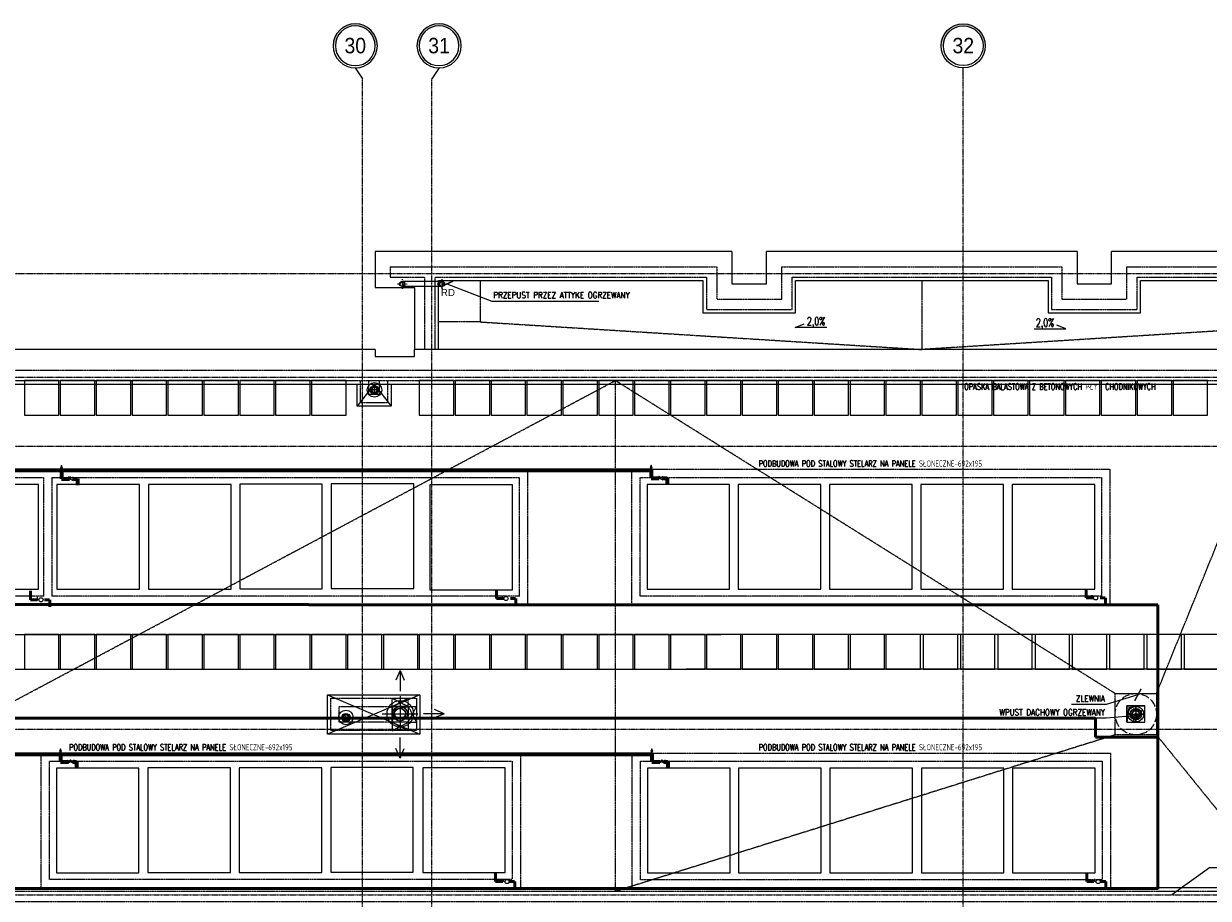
# Model space of a CAD drawing. Extents: x -7228 to 74941, y -112898 to 85621.
# Tile 43 of 256: x 60107 to 61823, y -97816 to -96549. Entities that reach past the tile are written whole.
import ezdxf
from ezdxf.enums import TextEntityAlignment as Align

# ---------------------------------------------------------------- set-up
doc = ezdxf.new("R2010")
doc.units = 0
for name, pattern in [('00-inst$0$DASHDOT', [1, 0.5, -0.25, 0, -0.25]), ('ACAD_ISO02W100', [15, 12, -3]), ('ACAD_ISO10W100', [18.5, 12, -3, 0.5, -3]), ('CENTER', [2, 1.25, -0.25, 0.25, -0.25]), ('DASHDOT2', [12.7, 6.35, -3.175, 0, -3.175]), ('DASHED', [0.75, 0.5, -0.25])]:
    doc.linetypes.add(name, pattern=pattern)
doc.layers.get('0').update_dxf_attribs({"color": 101, "linetype": 'CONTINUOUS'})
for name, color, linetype, lineweight in [('2DH_PLS_glp', 202, 'DASHED', 50), ('2DH_PLS_glz', 86, 'CONTINUOUS', 70), ('2DH_SYM', 41, 'CONTINUOUS', 18)]:
    doc.layers.add(name, color=color, linetype=linetype, lineweight=lineweight)
for name, color, linetype in [('FLUID-W10', 7, 'CONTINUOUS'), ('Ins-kan', 54, 'CONTINUOUS'), ('Ins-went', 141, 'CONTINUOUS'), ('Ins-wod', 4, 'CONTINUOUS'), ('KOLEKTORY_BMK_SOLAR_2_51', 1, 'CONTINUOUS'), ('Opis-spadki', 61, 'CONTINUOUS'), ('Os-osie glowne', 1, 'CENTER'), ('Os-osie-opis', 16, 'CONTINUOUS'), ('Pzt-chodniki-hatch', 252, 'CONTINUOUS'), ('Sch-opis', 51, 'CONTINUOUS'), ('W-idok', 8, 'CONTINUOUS'), ('W-izol-w', 144, 'CONTINUOUS'), ('W-otwor-strop', 1, 'CONTINUOUS'), ('W-widok-spadki', 61, 'CONTINUOUS')]:
    doc.layers.add(name, color=color, linetype=linetype)
doc.styles.add('CP_ATTR', font='ROMANS.SHX')
doc.styles.add('dwg_opis duży', font='ARIAL.TTF', dxfattribs={"width": 0.9})
doc.styles.add('ROMANS', font='romans', dxfattribs={"width": 0.85})
doc.styles.add('TYTUL2', font='ARIAL.TTF')
doc.dimstyles.new('CHMIELNA', dxfattribs={"dimscale": 3.5, "dimtxt": 4, "dimasz": 1.5, "dimexe": 3, "dimexo": 0, "dimgap": 1, "dimtad": 1, "dimdec": 1, "dimrnd": 0.5, "dimzin": 12, "dimdsep": 46, "dimtxsty": 'ROMANS', "dimblk": 'DIMTICK', "dimcen": 0.09, "dimse1": 1, "dimse2": 1, "dimclrd": 143, "dimclrt": 53, "dimadec": 0, "dimazin": 0, "dimtfac": 1, "dimtdec": 1, "dimtix": 1, "dimtmove": 2, "dimatfit": 2, "dimldrblk": 'ARCHTICK', "dimfxl": 0, "dimtolj": 1, "dimtzin": 0, "dimarcsym": 0})

# ---------------------------------------------------------------- blocks, each defined once
blk = doc.blocks.new('_gkjgskfjgkdfh')
at = {"linetype": 'DASHDOT2', "ltscale": 0.5}
for points in [[(-7, 0), (7, 0)], [(0, -7), (0, 7)], [(0, 0), (0, -7)]]:
    blk.add_lwpolyline(points, dxfattribs=at)
at = {"ltscale": 2}
for radius in [3.75, 3.25]:
    blk.add_circle((0, 0), radius, dxfattribs=at)
blk = doc.blocks.new('SPADKI')
at = {"ltscale": 25}
blk.add_lwpolyline([(0, 0), (0, -70), (-8, -50), (-8, -50)], dxfattribs=at)
at = {"ltscale": 25, "style": 'ROMANS', "width": 0.7}
blk.add_attdef('SP%', text='', height=18, rotation=90, dxfattribs=at).set_placement((-4.9, -24), align=Align.CENTER)
blk = doc.blocks.new('_opis_osi_liczbowy')
blk.add_hatch(color=256).paths.add_polyline_path([(32, 32), (32, 28.8, -1), (32, -28.8), (32, -32, 1)])
for radius in [32, 28.8]:
    blk.add_circle((32, 0), radius)
at = {"style": 'dwg_opis duży', "width": 0.9}
blk.add_attdef('AXNAMEH', text='', height=22.4, rotation=90, dxfattribs=at).set_placement((32, 0), align=Align.MIDDLE_CENTER)
blk = doc.blocks.new('DIMTICK')
for p, q in [((-1, 0), (1, 0)), ((0, 1), (0, -1))]:
    blk.add_line(p, q)
at = {"const_width": 0.141}
blk.add_lwpolyline([(0.71, 0.71), (-0.71, -0.71)], dxfattribs=at)
blk = doc.blocks.new('CPHS_858')
for p, q in [((0, 0.75), (-0.15, 0.35)), ((-0.15, 0.35), (0.15, 0.35)), ((0.15, 0.35), (0, 0.75)), ((0, 0), (0, 0.35))]:
    blk.add_line(p, q)
blk.add_solid([(-0.15, 0.35), (0, 0.75), (0.15, 0.35)])
at = {"linetype": 'ByBlock', "style": 'CP_ATTR', "flags": 9}
for tag in ['OTHER', 'WEIGHT', 'VOLTAGE', 'POWER', 'FLOW', 'TEMPERATURE', 'PN', 'DN', 'CHARACTER', 'ORDER-NO', 'PRODUCT-TYPE', 'ARTICLE', 'PRODUCER', 'NUMBER', 'GROUP', 'NAME']:
    blk.add_attdef(tag, text='', height=0.00005, dxfattribs=at).set_placement((-0.09, -0.02), align=Align.MIDDLE_LEFT)
blk = doc.blocks.new('CPHS_873')
for p, q in [((0, 0.3), (0, 0.5)), ((0, 0.5), (0.4, 0.5))]:
    blk.add_line(p, q)
blk.add_circle((0, 0), 0.3)
at = {"linetype": 'ByBlock', "style": 'CP_ATTR', "flags": 9}
for tag in ['OTHER', 'WEIGHT', 'VOLTAGE', 'POWER', 'FLOW', 'TEMPERATURE', 'PN', 'DN', 'CHARACTER', 'ORDER-NO', 'PRODUCT-TYPE', 'ARTICLE', 'PRODUCER', 'NUMBER', 'GROUP', 'NAME']:
    blk.add_attdef(tag, text='', height=0.00005, dxfattribs=at).set_placement((-0.09, -0.02), align=Align.MIDDLE_LEFT)
blk = doc.blocks.new('CPHS_009')
for p, q in [((-0.5, 0.25), (0.5, -0.25)), ((0.5, 0.25), (-0.5, -0.25)), ((-0.5, -0.25), (-0.5, 0.25)), ((-0.2, 0.1), (0, 0.3)), ((0, 0.3), (0.2, 0.1)), ((0.5, -0.25), (0.5, 0.25))]:
    blk.add_line(p, q)
at = {"linetype": 'ByBlock', "style": 'CP_ATTR', "flags": 9}
for tag in ['NAME', 'GROUP', 'NUMBER', 'PRODUCER', 'ARTICLE', 'PRODUCT-TYPE', 'ORDER-NO', 'CHARACTER', 'DN', 'PN', 'TEMPERATURE', 'FLOW', 'POWER', 'VOLTAGE', 'WEIGHT', 'OTHER']:
    blk.add_attdef(tag, text='', height=0.00005, dxfattribs=at).set_placement((-0.09, -0.02), align=Align.MIDDLE_LEFT)
blk = doc.blocks.new('_kgjdskfgjkfh')
at = {"linetype": 'ACAD_ISO10W100'}
for p, q in [((10, 0), (-10, 0)), ((0, 10), (0, -10))]:
    blk.add_line(p, q, dxfattribs=at)
at = {"linetype": 'Continuous', "ltscale": 7}
for p, q in [((-8, 0), (-5, 0)), ((-7.6, 2.5), (-4.8, 1.5)), ((-6.5, 4.7), (-4, 2.9)), ((-4.7, 6.5), (-2.9, 4)), ((-2.5, 7.6), (-1.5, 4.8)), ((0, 8), (0, 5)), ((2.5, 7.6), (1.5, 4.8)), ((4.7, 6.5), (2.9, 4)), ((6.5, 4.7), (4, 2.9)), ((7.6, 2.5), (4.8, 1.5)), ((8, 0), (5, 0)), ((-7.6, -2.5), (-4.8, -1.5)), ((-6.5, -4.7), (-4, -2.9)), ((-4.7, -6.5), (-2.9, -4)), ((-2.5, -7.6), (-1.5, -4.8)), ((0, -8), (0, -5)), ((2.5, -7.6), (1.5, -4.8)), ((4.7, -6.5), (2.9, -4)), ((6.5, -4.7), (4, -2.9)), ((7.6, -2.5), (4.8, -1.5))]:
    blk.add_line(p, q, dxfattribs=at)
at = {"linetype": 'ACAD_ISO02W100'}
blk.add_circle((0, 0), 30, dxfattribs=at)
at = {"linetype": 'Continuous', "ltscale": 7}
for radius in [8, 5]:
    blk.add_circle((0, 0), radius, dxfattribs=at)
blk = doc.blocks.new('_kdjkgjksjhgkfhh')
for p, q in [((-11.2, 0), (11.2, 0)), ((0, 11.2), (0, -11.2))]:
    blk.add_line(p, q)
for radius in [11.3, 8.25]:
    blk.add_circle((0, 0), radius)
blk = doc.blocks.new('*U2910')
at = {"color": 0, "linetype": 'ByBlock', "lineweight": -2, "ltscale": 2}
blk.add_circle((0, 0), 80, dxfattribs=at)
at = {"color": 4, "linetype": 'DASHED', "ltscale": 2}
blk.add_ellipse((0, 0), major_axis=(0, 80), ratio=0.75, start_param=0, end_param=3.141593, dxfattribs=at)
blk = doc.blocks.new('_STRZAŁKA_WENT')
for q in [(-6, -14), (0, -30.2), (6, -14)]:
    blk.add_line((0, 0), q)

msp = doc.modelspace()

# ---------------------------------------------------------------- hatches: boundary and pattern name
at = {"layer": 'W-otwor-strop'}
for points in [[(61730.547, -97537.302), (61707.547, -97540.302), (61704.547, -97561.302), (61704.547, -97537.302)], [(60663.547, -97538.449), (60640.547, -97538.449), (60640.547, -97561.302), (60644.547, -97542.449)]]:
    msp.add_hatch(color=256, dxfattribs=at).paths.add_polyline_path(points)

# ---------------------------------------------------------------- linework, layer by layer
at = {"layer": '2DH_PLS_glp'}
for p, q in [((60116.469, -97370.824), (60116.469, -97378.904)), ((60116.469, -97372.017), (60116.469, -97383.904)), ((60791.596, -97368.876), (60791.596, -97376.956)), ((60791.596, -97370.069), (60791.596, -97381.956)), ((60791.596, -97381.956), (60801.955, -97381.956)), ((60811.955, -97381.956), (60819.458, -97381.956)), ((60819.458, -97381.956), (60819.458, -97391.903)), ((61645.687, -97368.033), (61645.687, -97376.113)), ((61645.687, -97369.226), (61645.687, -97381.113)), ((61645.687, -97381.113), (61656.046, -97381.113)), ((61666.046, -97381.113), (61673.549, -97381.113)), ((61673.549, -97381.113), (61673.549, -97391.06)), ((58015.97, -97390.642), (61749.61, -97391.06)), ((60116.469, -97383.904), (60126.828, -97383.904)), ((60136.828, -97383.904), (60144.331, -97383.904)), ((60144.331, -97383.904), (60144.331, -97393.851)), ((61749.61, -97802.849), (61749.61, -97391.06)), ((61659.218, -97555.159), (59390.925, -97555.159)), ((61659.218, -97555.159), (61659.218, -97582.647)), ((61659.218, -97582.647), (61749.61, -97582.647)), ((60790.131, -97778.979), (60790.131, -97787.059)), ((60790.131, -97780.172), (60790.131, -97792.059)), ((60790.131, -97792.059), (60800.489, -97792.059)), ((60810.489, -97792.059), (60817.993, -97792.059)), ((60817.993, -97792.059), (60817.993, -97802.006)), ((61646.37, -97778.979), (61646.37, -97787.059)), ((61646.37, -97780.172), (61646.37, -97792.059)), ((61646.37, -97792.059), (61656.729, -97792.059)), ((61666.729, -97792.059), (61674.232, -97792.059)), ((61674.232, -97792.059), (61674.232, -97802.006)), ((54215.861, -97802.006), (61749.61, -97802.006))]:
    msp.add_line(p, q, dxfattribs=at)
at = {"layer": '2DH_PLS_glz'}
for p, q in [((58587.485, -97195.611), (61015.595, -97196.162)), ((60161.503, -97197.005), (60161.503, -97208.486)), ((60161.503, -97208.486), (60173.058, -97208.486)), ((60179.058, -97208.486), (60184.718, -97208.486)), ((60184.718, -97208.486), (60184.718, -97217.715)), ((61015.595, -97196.162), (61015.595, -97207.643)), ((61015.595, -97207.643), (61027.15, -97207.643)), ((61033.15, -97207.643), (61038.81, -97207.643)), ((61038.81, -97207.643), (61038.81, -97216.872)), ((58587.485, -97607.4), (61016.277, -97607.4)), ((60160.038, -97607.108), (60160.038, -97618.589)), ((60160.038, -97618.589), (60171.593, -97618.589)), ((60177.593, -97618.589), (60183.253, -97618.589)), ((60183.253, -97618.589), (60183.253, -97627.818)), ((61016.277, -97607.108), (61016.277, -97618.589)), ((61016.277, -97618.589), (61027.832, -97618.589)), ((61033.832, -97618.589), (61039.492, -97618.589)), ((61039.492, -97618.589), (61039.492, -97627.818))]:
    msp.add_line(p, q, dxfattribs=at)
at = {"layer": 'Ins-kan', "ltscale": 0.5}
for p, q in [((60619.83, -97079.828), (60609.33, -97079.828)), ((60614.58, -97085.078), (60614.58, -97074.578))]:
    msp.add_line(p, q, dxfattribs=at)
at = {"layer": 'Ins-kan', "linetype": '00-inst$0$DASHDOT', "ltscale": 5}
for p, q in [((60578.545, -97554.343), (60568.045, -97554.343)), ((60573.295, -97559.593), (60573.295, -97549.093))]:
    msp.add_line(p, q, dxfattribs=at)
at = {"layer": 'Ins-kan', "ltscale": 0.5}
msp.add_circle((60614.58, -97079.828), 10.574, dxfattribs=at)
at = {"layer": 'Ins-kan'}
msp.add_circle((60573.295, -97554.343), 10.574, dxfattribs=at)
at = {"layer": 'Ins-kan', "ltscale": 0.5, "extrusion": (-1.44891e-70, 9.7811e-55, -1)}
msp.add_ellipse((60614.58, -97079.828), major_axis=(3.712, 3.712), ratio=1, start_param=3.92699082, end_param=10.21017612, dxfattribs=at)
at = {"layer": 'Ins-kan', "ltscale": 0.5, "extrusion": (0, 9.7811e-55, -1)}
msp.add_ellipse((60614.58, -97079.828), major_axis=(2.722, 2.722), ratio=1, start_param=3.92699082, end_param=10.21017612, dxfattribs=at)
at = {"layer": 'Ins-kan', "extrusion": (7.24454e-71, 9.7811e-55, -1)}
for major_axis in [(3.712, 3.712), (2.722, 2.722)]:
    msp.add_ellipse((60573.295, -97554.343), major_axis=major_axis, ratio=1, start_param=3.92699082, end_param=10.21017612, dxfattribs=at)
at = {"layer": 'Ins-went'}
for p, q in [((60651.709, -97523.335), (60651.709, -97571.302)), ((60626.036, -97549.009), (60677.383, -97549.009))]:
    msp.add_line(p, q, dxfattribs=at)
for centre, radius in [((60652.056, -97549.009), 19.183), ((60651.709, -97549.009), 10.56), ((60651.709, -97549.009), 8)]:
    msp.add_circle(centre, radius, dxfattribs=at)
at = {"layer": 'KOLEKTORY_BMK_SOLAR_2_51'}
for points in [[(60128.109, -97368.375), (60128.109, -97216.656), (60008.499, -97216.656), (60008.499, -97368.375)], [(60274.283, -97368.59), (60274.283, -97216.872), (60154.673, -97216.872), (60154.673, -97368.59)], [(60406.911, -97368.59), (60406.911, -97216.872), (60287.301, -97216.872), (60287.301, -97368.59)], [(60539.09, -97367.938), (60539.09, -97216.219), (60419.48, -97216.219), (60419.48, -97367.938)], [(60671.631, -97367.723), (60671.631, -97216.004), (60552.021, -97216.004), (60552.021, -97367.723)], [(60814.493, -97369.226), (60814.493, -97217.507), (60694.883, -97217.507), (60694.883, -97369.226)], [(61129.107, -97368.59), (61129.107, -97216.872), (61009.497, -97216.872), (61009.497, -97368.59)], [(61261.159, -97368.59), (61261.159, -97216.872), (61141.549, -97216.872), (61141.549, -97368.59)], [(61393.339, -97368.59), (61393.339, -97216.872), (61273.729, -97216.872), (61273.729, -97368.59)], [(61525.879, -97368.375), (61525.879, -97216.656), (61406.269, -97216.656), (61406.269, -97368.375)], [(61658.058, -97368.375), (61658.058, -97216.656), (61538.449, -97216.656), (61538.449, -97368.375)], [(60273.55, -97779.536), (60273.55, -97627.818), (60153.94, -97627.818), (60153.94, -97779.536)], [(60406.178, -97778.884), (60406.178, -97627.165), (60286.569, -97627.165), (60286.569, -97778.884)], [(60538.358, -97778.884), (60538.358, -97627.165), (60418.748, -97627.165), (60418.748, -97778.884)], [(60670.898, -97778.668), (60670.898, -97626.95), (60551.288, -97626.95), (60551.288, -97778.668)], [(60804.211, -97778.979), (60804.211, -97627.261), (60684.601, -97627.261), (60684.601, -97778.979)], [(61129.789, -97779.536), (61129.789, -97627.818), (61010.179, -97627.818), (61010.179, -97779.536)], [(61261.842, -97779.536), (61261.842, -97627.818), (61142.232, -97627.818), (61142.232, -97779.536)], [(61394.021, -97779.536), (61394.021, -97627.818), (61274.411, -97627.818), (61274.411, -97779.536)], [(61526.562, -97779.321), (61526.562, -97627.602), (61406.952, -97627.602), (61406.952, -97779.321)], [(61658.741, -97779.321), (61658.741, -97627.602), (61539.131, -97627.602), (61539.131, -97779.321)]]:
    msp.add_lwpolyline(points, close=True, dxfattribs=at)
at = {"layer": 'Os-osie glowne'}
for points in [[(60597.547, -102606.302), (60597.547, -96629.302)], [(60697.547, -102606.302), (60697.547, -96629.302)], [(61467.547, -102606.302), (61467.547, -96629.302)], [(50525.547, -96911.302), (62792.547, -96911.302)], [(50525.547, -97061.302), (62792.547, -97061.302)], [(50525.547, -97161.302), (62792.547, -97161.302)], [(50525.547, -97571.302), (62792.547, -97571.302)], [(50525.547, -97811.302), (62792.547, -97811.302)]]:
    msp.add_lwpolyline(points, dxfattribs=at)
at = {"layer": 'Os-osie-opis'}
for points in [[(60586.887, -96613.302), (60597.547, -96629.302)], [(60708.208, -96613.302), (60697.547, -96629.302)], [(61467.547, -96629.302), (61467.547, -96613.302)]]:
    msp.add_lwpolyline(points, dxfattribs=at)
at = {"layer": 'Pzt-chodniki-hatch'}
for points in [[(60107.547, -97066.302), (60107.547, -97116.302), (60157.547, -97116.302), (60157.547, -97066.302)], [(60159.547, -97066.302), (60159.547, -97116.302), (60209.547, -97116.302), (60209.547, -97066.302)], [(60211.547, -97066.302), (60211.547, -97116.302), (60261.547, -97116.302), (60261.547, -97066.302)], [(60263.547, -97066.302), (60263.547, -97116.302), (60313.547, -97116.302), (60313.547, -97066.302)], [(60315.547, -97066.302), (60315.547, -97116.302), (60365.547, -97116.302), (60365.547, -97066.302)], [(60367.547, -97066.302), (60367.547, -97116.302), (60417.547, -97116.302), (60417.547, -97066.302)], [(60419.547, -97066.302), (60419.547, -97116.302), (60469.547, -97116.302), (60469.547, -97066.302)], [(60471.547, -97066.302), (60471.547, -97116.302), (60521.547, -97116.302), (60521.547, -97066.302)], [(60523.547, -97066.302), (60523.547, -97116.302), (60573.547, -97116.302), (60573.547, -97066.302)], [(60679.547, -97066.302), (60679.547, -97116.302), (60729.547, -97116.302), (60729.547, -97066.302)], [(60731.547, -97066.302), (60731.547, -97116.302), (60781.547, -97116.302), (60781.547, -97066.302)], [(60783.547, -97066.302), (60783.547, -97116.302), (60833.547, -97116.302), (60833.547, -97066.302)], [(60835.547, -97066.302), (60835.547, -97116.302), (60885.547, -97116.302), (60885.547, -97066.302)], [(60887.547, -97066.302), (60887.547, -97116.302), (60937.547, -97116.302), (60937.547, -97066.302)], [(60939.547, -97066.302), (60939.547, -97116.302), (60989.547, -97116.302), (60989.547, -97066.302)], [(60991.547, -97066.302), (60991.547, -97116.302), (61041.547, -97116.302), (61041.547, -97066.302)], [(61043.547, -97066.302), (61043.547, -97116.302), (61093.547, -97116.302), (61093.547, -97066.302)], [(61095.547, -97066.302), (61095.547, -97116.302), (61145.547, -97116.302), (61145.547, -97066.302)], [(61147.547, -97066.302), (61147.547, -97116.302), (61197.547, -97116.302), (61197.547, -97066.302)], [(61199.547, -97066.302), (61199.547, -97116.302), (61249.547, -97116.302), (61249.547, -97066.302)], [(61251.547, -97066.302), (61251.547, -97116.302), (61301.547, -97116.302), (61301.547, -97066.302)], [(61303.547, -97066.302), (61303.547, -97116.302), (61353.547, -97116.302), (61353.547, -97066.302)], [(61355.547, -97066.302), (61355.547, -97116.302), (61405.547, -97116.302), (61405.547, -97066.302)], [(61407.547, -97066.302), (61407.547, -97116.302), (61457.547, -97116.302), (61457.547, -97066.302)], [(61459.547, -97066.302), (61459.547, -97116.302), (61509.547, -97116.302), (61509.547, -97066.302)], [(61511.547, -97066.302), (61511.547, -97116.302), (61561.547, -97116.302), (61561.547, -97066.302)], [(61563.547, -97066.302), (61563.547, -97116.302), (61613.547, -97116.302), (61613.547, -97066.302)], [(61615.547, -97066.302), (61615.547, -97116.302), (61665.547, -97116.302), (61665.547, -97066.302)], [(61667.547, -97066.302), (61667.547, -97116.302), (61717.547, -97116.302), (61717.547, -97066.302)], [(61719.547, -97066.302), (61719.547, -97116.302), (61769.547, -97116.302), (61769.547, -97066.302)], [(61771.547, -97066.302), (61771.547, -97116.302), (61821.547, -97116.302), (61821.547, -97066.302)], [(60107.547, -97434.302), (60107.547, -97484.302), (60157.547, -97484.302), (60157.547, -97434.302)], [(60159.547, -97434.302), (60159.547, -97484.302), (60209.547, -97484.302), (60209.547, -97434.302)], [(60211.547, -97434.302), (60211.547, -97484.302), (60261.547, -97484.302), (60261.547, -97434.302)], [(60263.547, -97434.302), (60263.547, -97484.302), (60313.547, -97484.302), (60313.547, -97434.302)], [(60315.547, -97434.302), (60315.547, -97484.302), (60365.547, -97484.302), (60365.547, -97434.302)], [(60367.547, -97434.302), (60367.547, -97484.302), (60417.547, -97484.302), (60417.547, -97434.302)], [(60419.547, -97434.302), (60419.547, -97484.302), (60469.547, -97484.302), (60469.547, -97434.302)], [(60471.547, -97434.302), (60471.547, -97484.302), (60521.547, -97484.302), (60521.547, -97434.302)], [(60523.547, -97434.302), (60523.547, -97484.302), (60573.547, -97484.302), (60573.547, -97434.302)], [(60575.547, -97434.302), (60575.547, -97484.302), (60625.547, -97484.302), (60625.547, -97434.302)], [(60627.547, -97434.302), (60627.547, -97484.302), (60677.547, -97484.302), (60677.547, -97434.302)], [(60679.547, -97434.302), (60679.547, -97484.302), (60729.547, -97484.302), (60729.547, -97434.302)], [(60731.547, -97434.302), (60731.547, -97484.302), (60781.547, -97484.302), (60781.547, -97434.302)], [(60783.547, -97434.302), (60783.547, -97484.302), (60833.547, -97484.302), (60833.547, -97434.302)], [(60835.547, -97434.302), (60835.547, -97484.302), (60885.547, -97484.302), (60885.547, -97434.302)], [(60887.547, -97434.302), (60887.547, -97484.302), (60937.547, -97484.302), (60937.547, -97434.302)], [(60939.547, -97434.302), (60939.547, -97484.302), (60989.547, -97484.302), (60989.547, -97434.302)], [(60991.547, -97434.302), (60991.547, -97484.302), (61041.547, -97484.302), (61041.547, -97434.302)], [(61043.547, -97434.302), (61043.547, -97484.302), (61093.547, -97484.302), (61093.547, -97434.302)], [(61095.547, -97434.302), (61095.547, -97484.302), (61145.547, -97484.302), (61145.547, -97434.302)], [(61147.547, -97434.302), (61147.547, -97484.302), (61197.547, -97484.302), (61197.547, -97434.302)], [(61199.547, -97434.302), (61199.547, -97484.302), (61249.547, -97484.302), (61249.547, -97434.302)], [(61251.547, -97434.302), (61251.547, -97484.302), (61301.547, -97484.302), (61301.547, -97434.302)], [(61303.547, -97434.302), (61303.547, -97484.302), (61353.547, -97484.302), (61353.547, -97434.302)], [(61355.547, -97434.302), (61355.547, -97484.302), (61405.547, -97484.302), (61405.547, -97434.302)], [(61409.547, -97434.302), (61409.547, -97484.302), (61459.547, -97484.302), (61459.547, -97434.302)], [(61463.547, -97434.302), (61463.547, -97484.302), (61513.547, -97484.302), (61513.547, -97434.302)], [(61517.547, -97434.302), (61517.547, -97484.302), (61567.547, -97484.302), (61567.547, -97434.302)], [(61571.547, -97434.302), (61571.547, -97484.302), (61621.547, -97484.302), (61621.547, -97434.302)], [(61625.547, -97434.302), (61625.547, -97484.302), (61675.547, -97484.302), (61675.547, -97434.302)], [(61679.547, -97434.302), (61679.547, -97484.302), (61729.547, -97484.302), (61729.547, -97434.302)], [(61733.547, -97434.302), (61733.547, -97484.302), (61783.547, -97484.302), (61783.547, -97434.302)], [(61787.547, -97434.302), (61787.547, -97484.302), (61837.547, -97484.302), (61837.547, -97434.302)]]:
    msp.add_lwpolyline(points, close=True, dxfattribs=at)
at = {"layer": 'Sch-opis'}
msp.add_lwpolyline([(62049.387, -97772.225), (61824.11, -97772.225), (61769.566, -97811.302)], dxfattribs=at)
at = {"layer": 'W-idok', "linetype": 'DASHED', "ltscale": 0.5}
for p, q in [((60637.547, -96901.302), (61110.547, -96901.302)), ((61204.547, -96901.302), (61610.547, -96901.302)), ((61704.547, -96901.302), (62177.547, -96901.302)), ((60637.547, -96916.302), (60687.547, -96916.302)), ((60687.547, -97021.302), (60687.547, -96916.302)), ((60702.547, -97021.302), (60702.547, -96916.302)), ((60702.547, -96916.302), (61095.547, -96916.302)), ((61219.547, -96916.302), (61595.547, -96916.302)), ((61719.547, -96916.302), (62112.547, -96916.302)), ((59457.547, -97194.872), (60150.109, -97194.872)), ((59469.547, -97206.872), (60135.673, -97206.872)), ((60132.673, -97194.872), (60836.493, -97194.872)), ((60135.673, -97378.375), (60135.673, -97206.872)), ((60147.109, -97206.872), (60147.109, -97378.375)), ((60147.109, -97206.872), (60824.493, -97206.872)), ((60824.493, -97206.872), (60824.493, -97379.226)), ((60836.493, -97194.872), (60836.493, -97391.226)), ((60135.673, -97378.375), (59469.547, -97378.375)), ((60824.493, -97378.375), (60147.109, -97378.375)), ((60150.109, -97390.375), (59457.547, -97390.375)), ((60836.493, -97390.375), (60132.673, -97390.375))]:
    msp.add_line(p, q, dxfattribs=at)
for points in [[(60637.547, -96901.302), (60637.547, -96916.302)], [(61110.547, -96901.302), (61110.547, -96948.302), (61204.547, -96948.302), (61204.547, -96901.302)], [(61610.547, -96901.302), (61610.547, -96948.302), (61704.547, -96948.302), (61704.547, -96901.302)], [(61095.547, -96916.302), (61095.547, -96963.302), (61219.547, -96963.302), (61219.547, -96916.302)], [(61595.547, -96916.302), (61595.547, -96963.302), (61719.547, -96963.302), (61719.547, -96916.302)], [(53460.047, -97151.302), (53599.547, -97151.302), (53599.547, -97051.302), (62562.547, -97051.302), (62562.547, -97821.302), (53460.047, -97821.302)], [(53460.047, -97166.302), (53614.547, -97166.302), (53614.547, -97066.302), (62547.547, -97066.302), (62547.547, -97806.302), (53460.047, -97806.302)], [(60633.674, -97066.302), (60633.674, -97098.302), (60594.674, -97098.302), (60594.674, -97066.302)], [(60640.486, -97538.449), (60663.569, -97526.449)], [(60640.547, -97538.449), (60640.547, -97526.449)], [(60640.547, -97526.449), (60663.547, -97538.449)], [(60663.569, -97538.449), (60663.569, -97526.449)], [(60663.569, -97538.449), (60675.569, -97538.449)], [(60663.569, -97538.449), (60675.569, -97561.28)], [(60663.569, -97561.28), (60675.569, -97538.449)], [(60640.486, -97561.28), (60640.486, -97573.28)], [(60640.486, -97573.28), (60663.547, -97561.28)], [(60640.547, -97561.302), (60663.547, -97573.28)], [(60663.547, -97561.28), (60675.569, -97561.28)], [(60663.547, -97561.28), (60663.547, -97573.28)]]:
    msp.add_lwpolyline(points, dxfattribs=at)
at = {"layer": 'W-idok'}
for points in [[(60712.525, -96922.551), (60655.047, -96922.551)], [(60712.525, -96930.051), (60655.047, -96930.051)], [(59429.547, -97434.302), (61116.266, -97434.302)], [(62108.547, -97434.302), (61116.266, -97434.302)], [(59379.547, -97484.302), (61066.266, -97484.302)], [(62058.547, -97484.302), (61066.266, -97484.302)]]:
    msp.add_lwpolyline(points, dxfattribs=at)
at = {"layer": 'W-idok', "linetype": 'DASHED', "ltscale": 0.5}
for points in [[(60606.674, -97066.302), (60621.674, -97066.302), (60621.674, -97086.302), (60606.674, -97086.302)], [(61680.058, -97390.375), (60987.497, -97390.375), (60987.497, -97194.872), (61680.058, -97194.872)], [(61668.058, -97378.375), (60999.497, -97378.375), (60999.497, -97206.872), (61668.058, -97206.872)], [(60551.569, -97526.449), (60675.569, -97526.449), (60675.569, -97573.28), (60551.569, -97573.28)], [(60563.569, -97538.449), (60663.569, -97538.449), (60663.569, -97561.28), (60563.569, -97561.28)], [(60131.94, -97605.818), (60826.211, -97605.818), (60826.211, -97800.979), (60131.94, -97800.979)], [(60988.179, -97605.818), (61680.741, -97605.818), (61680.741, -97801.321), (60988.179, -97801.321)], [(60143.94, -97617.818), (60814.211, -97617.818), (60814.211, -97788.979), (60143.94, -97788.979)], [(61000.179, -97617.818), (61668.741, -97617.818), (61668.741, -97789.321), (61000.179, -97789.321)]]:
    msp.add_lwpolyline(points, close=True, dxfattribs=at)
at = {"layer": 'W-izol-w', "linetype": 'Continuous'}
for p, q in [((60615.547, -97021.302), (59329.547, -97021.302)), ((62592.547, -97021.302), (60672.547, -97021.302))]:
    msp.add_line(p, q, dxfattribs=at)
for points in [[(61132.547, -96879.302), (60615.547, -96879.302), (60615.547, -96931.302), (60615.547, -96931.302), (60615.547, -96931.302), (60672.547, -96931.302), (60672.547, -97021.302)], [(61132.547, -96879.302), (61132.547, -96926.302), (61182.547, -96926.302), (61182.547, -96879.302)], [(61632.547, -96879.302), (61182.547, -96879.302)], [(61632.547, -96879.302), (61632.547, -96926.302), (61682.547, -96926.302), (61682.547, -96879.302)], [(62142.547, -97021.302), (62142.547, -96931.302), (62142.547, -96931.302), (62142.547, -96931.302), (62199.547, -96931.302), (62199.547, -96879.302), (61682.547, -96879.302)], [(60707.547, -97021.302), (60707.547, -96921.302), (61090.547, -96921.302)], [(61090.547, -96921.302), (61090.547, -96968.302), (61224.547, -96968.302), (61224.547, -96921.302)], [(61224.547, -96921.302), (61590.547, -96921.302)], [(61590.547, -96921.302), (61590.547, -96968.302), (61724.547, -96968.302), (61724.547, -96921.302)], [(61724.547, -96921.302), (62107.547, -96921.302), (62107.547, -97021.302)], [(60615.547, -97021.302), (60615.547, -97031.302), (60672.547, -97031.302), (60672.547, -97021.302)], [(53460.047, -97171.302), (53619.547, -97171.302), (53619.547, -97071.302), (62542.547, -97071.302), (62542.547, -97801.302), (53460.047, -97801.302)], [(60638.674, -97071.302), (60638.674, -97103.302), (60589.674, -97103.302), (60589.674, -97071.302)], [(60614.174, -97071.302), (60589.674, -97103.302)], [(60614.174, -97071.302), (60638.674, -97103.302)], [(60546.569, -97521.449), (60680.569, -97578.28)], [(60680.569, -97521.449), (60546.569, -97578.28)]]:
    msp.add_lwpolyline(points, dxfattribs=at)
msp.add_lwpolyline([(60546.569, -97521.449), (60680.569, -97521.449), (60680.569, -97578.28), (60546.569, -97578.28)], close=True, dxfattribs=at)
at = {"layer": 'W-otwor-strop'}
for points in [[(61704.547, -97537.302), (61704.547, -97561.302), (61730.547, -97561.302), (61730.547, -97537.302)], [(61730.547, -97537.302), (61707.547, -97540.302), (61704.547, -97561.302), (61704.547, -97537.302)]]:
    msp.add_lwpolyline(points, close=True, dxfattribs=at)
at = {"layer": 'W-otwor-strop', "linetype": 'DASHED', "ltscale": 0.5}
msp.add_lwpolyline([(60640.547, -97538.449), (60663.547, -97538.449), (60663.547, -97561.28), (60640.547, -97561.302)], close=True, dxfattribs=at)
msp.add_lwpolyline([(60663.547, -97538.449), (60640.547, -97538.449), (60640.547, -97561.302), (60644.547, -97542.449), (60663.547, -97538.449)], dxfattribs=at)
at = {"layer": 'W-otwor-strop', "ltscale": 0.5}
for centre in [(60614.58, -97079.828), (60614.58, -97079.828), (60573.295, -97554.477)]:
    msp.add_circle(centre, 6, dxfattribs=at)
at = {"layer": 'W-widok-spadki', "linetype": 'DASHED', "ltscale": 0.5}
for points in [[(60707.547, -96921.302), (60767.547, -96921.302), (60767.547, -96981.302), (60707.547, -96981.302)], [(61687.545, -97519.522), (61747.545, -97519.522), (61747.545, -97579.522), (61687.545, -97579.522)]]:
    msp.add_lwpolyline(points, close=True, dxfattribs=at)
for points in [[(61407.547, -96921.302), (61407.547, -97021.302)], [(60767.547, -96981.302), (61407.547, -97021.302)], [(62047.547, -96981.302), (61407.547, -97021.302)], [(59687.547, -97746.302), (60963.547, -97066.302)], [(60963.547, -97066.302), (60963.547, -97806.302)], [(61687.545, -97519.643), (60963.547, -97066.302)], [(61747.545, -97519.522), (61931.171, -97066.302), (62111.797, -97338.552)], [(62111.797, -97398.552), (61931.171, -97806.302), (61747.545, -97579.522)], [(61687.545, -97579.522), (60963.547, -97806.302)]]:
    msp.add_lwpolyline(points, dxfattribs=at)

# ---------------------------------------------------------------- block references
at = {"layer": '2DH_SYM', "xscale": 10, "yscale": 10, "zscale": 10}
for name, p in [('CPHS_858', (60161.503, -97197.005)), ('CPHS_858', (61015.595, -97196.162)), ('CPHS_009', (60173.058, -97208.486)), ('CPHS_009', (61027.15, -97207.643)), ('CPHS_858', (60160.038, -97607.108)), ('CPHS_858', (61016.277, -97607.108)), ('CPHS_009', (60174.593, -97618.589)), ('CPHS_009', (61030.832, -97618.589))]:
    msp.add_blockref(name, p, dxfattribs=at)
at = {"layer": '2DH_SYM', "xscale": 10, "yscale": 10, "zscale": 10, "rotation": 90}
for p in [(60131.553, -97383.813), (60805.239, -97381.96), (61659.331, -97381.117), (60806.774, -97792.063), (61663.013, -97792.063)]:
    msp.add_blockref('CPHS_873', p, dxfattribs=at)
at = {"layer": 'FLUID-W10', "color": 1, "linetype": 'Continuous', "xscale": 0.1000000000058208, "yscale": 0.1000000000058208, "zscale": 0.1, "rotation": 90}
msp.add_blockref('*U2910', (60651.709, -97549.202), dxfattribs=at)
at = {"layer": 'Ins-went', "xscale": -1}
msp.add_blockref('_STRZAŁKA_WENT', (60651.709, -97486.211), dxfattribs=at)
at = {"layer": 'Ins-went', "xscale": -1, "rotation": 270}
msp.add_blockref('_STRZAŁKA_WENT', (60715.807, -97549.009), dxfattribs=at)
at = {"layer": 'Ins-went', "rotation": 180}
msp.add_blockref('_STRZAŁKA_WENT', (60651.709, -97613.518), dxfattribs=at)
at = {"layer": 'Ins-wod'}
for name, p in [('_gkjgskfjgkdfh', (60712.525, -96926.302)), ('_kdjkgjksjhgkfhh', (61717.545, -97549.522))]:
    msp.add_blockref(name, p, dxfattribs=at)
at = {"layer": 'Ins-wod', "rotation": 270}
msp.add_blockref('_kgjdskfgjkfh', (61717.545, -97549.522), dxfattribs=at)
at = {"layer": 'Opis-spadki', "xscale": 0.6604040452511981, "yscale": 0.6604040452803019, "zscale": 0.6604040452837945, "rotation": 270}
msp.add_blockref('SPADKI', (61270.097, -96989.499), dxfattribs=at).add_auto_attribs({'SP%': '2,0%'})
at = {"layer": 'Opis-spadki'}
ref = msp.add_blockref('SPADKI', (61570.064, -96991.448), dxfattribs=dict(at, xscale=-0.6604040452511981, yscale=0.6604040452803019, zscale=0.6604040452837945, rotation=90))
ref.add_attrib('SP%', '2,0%', dxfattribs={"layer": '0', "ltscale": 25, "height": 11.8873, "style": 'ROMANS', "width": 0.7}).set_placement((61585.946, -96988.214), align=Align.CENTER)
at = {"layer": 'Os-osie-opis'}
ref = msp.add_blockref('_opis_osi_liczbowy', (60586.887, -96613.302), dxfattribs=dict(at, xscale=-1, rotation=270))
ref.add_attrib('AXNAMEH', '30', dxfattribs={"layer": '0', "height": 22.4, "style": 'dwg_opis duży', "width": 0.9}).set_placement((60586.887, -96581.012), align=Align.MIDDLE_CENTER)
ref = msp.add_blockref('_opis_osi_liczbowy', (60708.208, -96613.302), dxfattribs=dict(at, xscale=-1, rotation=270))
ref.add_attrib('AXNAMEH', '31', dxfattribs={"layer": '0', "height": 22.4, "style": 'dwg_opis duży', "width": 0.9}).set_placement((60708.208, -96581.012), align=Align.MIDDLE_CENTER)
ref = msp.add_blockref('_opis_osi_liczbowy', (61467.547, -96613.302), dxfattribs=dict(at, rotation=90))
ref.add_attrib('AXNAMEH', '32', dxfattribs={"layer": '0', "height": 22.4, "style": 'dwg_opis duży', "width": 0.9}).set_placement((61467.657, -96581.012), align=Align.MIDDLE_CENTER)
at = {"layer": 'W-idok'}
msp.add_blockref('_gkjgskfjgkdfh', (60655.047, -96926.302), dxfattribs=at)

# ---------------------------------------------------------------- texts
at = {"layer": 'Ins-wod', "insert": (60710.727, -96933.57), "char_height": 10.2123, "width": 1336.21749, "attachment_point": 1, "style": 'TYTUL2'}
msp.add_mtext('RD', dxfattribs=at)
at = {"layer": 'Sch-opis', "style": 'ROMANS', "width": 0.7}
for s, p in [('OPASKA BALASTOWA Z BETONOWYCH PŁYT CHODNIKOWYCH', (61468.963, -97079.616)), ('PODBUDOWA POD STALOWY STELARZ NA PANELE SŁONECZNE-692x195', (61171.252, -97190.999)), ('PODBUDOWA POD STALOWY STELARZ NA PANELE SŁONECZNE-692x195', (60172.324, -97601.945)), ('PODBUDOWA POD STALOWY STELARZ NA PANELE SŁONECZNE-692x195', (61171.252, -97601.945))]:
    msp.add_text(s, height=9, dxfattribs=at).set_placement(p)
at = {"layer": 'Sch-opis', "char_height": 9, "width": 203.76147, "style": 'ROMANS'}
for s, insert, attachment_point in [('PRZEPUST PRZEZ ATTYKE OGRZEWANY', (60786.844, -96938.031), 1), ('ZLEWNIA', (61672.733, -97522.376), 3), ('WPUST DACHOWY OGRZEWANY', (61672.733, -97542.388), 3)]:
    msp.add_mtext(s, dxfattribs=dict(at, insert=insert, attachment_point=attachment_point))

# ---------------------------------------------------------------- leaders
at = {"layer": 'Sch-opis'}
for points in [[(60719.525, -96926.303), (60784.836, -96951.098), (60939.824, -96951.098)], [(61720.545, -97521.563), (61674.74, -97535.443), (61624.455, -97535.443)], [(61720.545, -97551.563), (61674.74, -97555.456), (61499.158, -97555.456)]]:
    msp.add_leader(points, dimstyle='CHMIELNA', override={"dimasz": 4, "dimgap": 1, "dimtad": 0}, dxfattribs=at)

doc.saveas('drawing.dxf')
